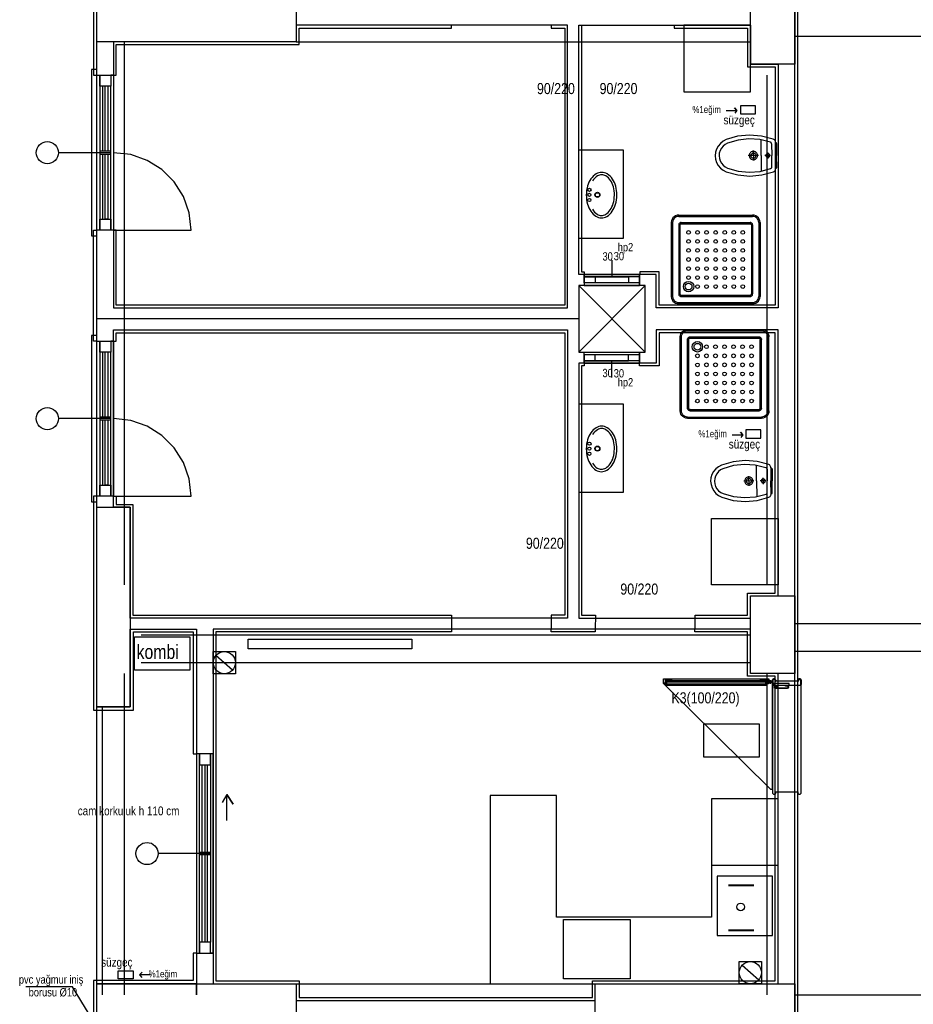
# Model space of a CAD drawing. Header units: centimetres. Extents: x 0 to 14570, y -30 to 2970.
# Tile 7 of 32: x 1327 to 1730, y 1665 to 2109. Entities that reach past the tile are written whole.
import ezdxf

# ---------------------------------------------------------------- set-up
doc = ezdxf.new("R2010")
doc.units = ezdxf.units.CM
doc.layers.add('ASN-MIMARI', color=8, linetype='CONTINUOUS')
doc.styles.get("Standard").update_dxf_attribs({"font": 'arial.ttf', "width": 0.8})

msp = doc.modelspace()

# ---------------------------------------------------------------- linework, layer by layer
at = {"layer": 'ASN-MIMARI'}
for p, q in [((1661.71, 2047.88), (1661.68, 2054.94)), ((1666.44, 2053.15), (1666.46, 2047.9)), ((1668.18, 2053.86), (1668.21, 2047.91)), ((1668.18, 2053.66), (1668.33, 2053.66)), ((1668.69, 2053.31), (1668.71, 2047.91)), ((1658.21, 2047.86), (1658.2, 2050.08)), ((1664.71, 2047.89), (1664.71, 2049.3)), ((1660.47, 2047.87), (1655.9, 2047.85)), ((1658.21, 2047.86), (1658.23, 2045.64)), ((1661.71, 2047.88), (1661.75, 2040.82)), ((1665.93, 2047.9), (1663.38, 2047.89)), ((1664.71, 2047.89), (1664.72, 2046.49)), ((1666.49, 2042.66), (1666.46, 2047.9)), ((1668.24, 2041.96), (1668.21, 2047.91)), ((1668.74, 2042.51), (1668.71, 2047.91)), ((1668.24, 2042.16), (1668.39, 2042.16)), ((1621.16, 2017.64), (1621.16, 1984.28)), ((1621.72, 2017.64), (1621.72, 1984.28)), ((1624.5, 2020.98), (1657.86, 2020.98)), ((1624.5, 2020.42), (1657.86, 2020.42)), ((1625.61, 2017.64), (1656.75, 2017.64)), ((1625.61, 2017.09), (1656.75, 2017.09)), ((1660.64, 2017.64), (1660.64, 1984.28)), ((1661.2, 2017.64), (1661.2, 1984.28)), ((1624.5, 2016.53), (1624.5, 1985.39)), ((1625.06, 2016.53), (1625.06, 1985.39)), ((1657.3, 2016.53), (1657.3, 1985.39)), ((1657.86, 2016.53), (1657.86, 1985.39)), ((1594.35, 2000.62), (1594.35, 1993.11)), ((1625.61, 1984.84), (1656.75, 1984.84)), ((1625.61, 1984.28), (1656.75, 1984.28)), ((1624.5, 1981.5), (1657.86, 1981.5)), ((1624.5, 1980.95), (1657.86, 1980.95)), ((1628.49, 1969.35), (1661.85, 1969.35)), ((1628.49, 1968.8), (1661.85, 1968.8)), ((1625.16, 1932.66), (1625.16, 1966.02)), ((1625.71, 1932.66), (1625.71, 1966.02)), ((1628.49, 1933.77), (1628.49, 1964.9)), ((1629.05, 1933.77), (1629.05, 1964.9)), ((1629.61, 1966.02), (1660.74, 1966.02)), ((1629.61, 1965.46), (1660.74, 1965.46)), ((1661.3, 1933.77), (1661.3, 1964.9)), ((1661.85, 1933.77), (1661.85, 1964.9)), ((1664.63, 1932.66), (1664.63, 1966.02)), ((1665.19, 1932.66), (1665.19, 1966.02)), ((1594.35, 1947.71), (1594.35, 1955.22)), ((1629.61, 1933.21), (1660.74, 1933.21)), ((1628.49, 1929.88), (1661.85, 1929.88)), ((1628.49, 1929.32), (1661.85, 1929.32)), ((1629.61, 1932.66), (1660.74, 1932.66)), ((1659.65, 1901.01), (1659.62, 1908.07)), ((1664.38, 1906.28), (1664.4, 1901.04)), ((1666.12, 1906.99), (1666.15, 1901.04)), ((1666.12, 1906.79), (1666.27, 1906.8)), ((1666.63, 1906.45), (1666.65, 1901.05)), ((1656.15, 1900.99), (1656.14, 1903.22)), ((1662.65, 1901.03), (1662.65, 1902.43)), ((1658.41, 1901.01), (1653.84, 1900.98)), ((1656.15, 1900.99), (1656.16, 1898.77)), ((1659.65, 1901.01), (1659.69, 1893.95)), ((1663.87, 1901.03), (1661.32, 1901.02)), ((1662.65, 1901.03), (1662.66, 1899.63)), ((1664.43, 1895.79), (1664.4, 1901.04)), ((1666.18, 1895.1), (1666.15, 1901.04)), ((1666.68, 1895.65), (1666.65, 1901.05)), ((1666.18, 1895.29), (1666.33, 1895.3)), ((1618.51, 1809.59), (1618.56, 1809.59)), ((1663.79, 1810.24), (1618.91, 1810.24)), ((1664.19, 1809.59), (1664.14, 1809.59)), ((1665.44, 1810.58), (1665.14, 1810.58)), ((1665.48, 1810.03), (1665.14, 1810.03)), ((1666.79, 1810.34), (1665.19, 1810.34)), ((1665.99, 1809.54), (1665.99, 1811.14)), ((1666.52, 1810.61), (1666.79, 1810.61)), ((1666.52, 1810.06), (1666.79, 1810.06)), ((1667.29, 1811.69), (1666.79, 1811.19)), ((1666.79, 1811.19), (1666.79, 1760.21)), ((1666.79, 1762.21), (1666.79, 1809.19)), ((1667.79, 1811.69), (1667.29, 1811.69)), ((1668.29, 1811.19), (1667.79, 1811.69)), ((1668.29, 1810.7), (1668.29, 1811.19)), ((1678.29, 1810.7), (1668.29, 1810.7)), ((1678.79, 1811.69), (1678.29, 1811.19)), ((1678.29, 1811.19), (1678.29, 1810.7)), ((1679.29, 1811.69), (1678.79, 1811.69)), ((1679.79, 1811.19), (1679.29, 1811.69)), ((1679.79, 1760.21), (1679.79, 1811.19)), ((1666.79, 1760.21), (1667.29, 1759.71)), ((1667.29, 1759.71), (1667.79, 1759.71)), ((1667.79, 1759.71), (1668.29, 1760.21)), ((1668.29, 1760.7), (1678.29, 1760.7)), ((1668.29, 1760.21), (1668.29, 1760.7)), ((1678.29, 1760.7), (1678.29, 1760.21)), ((1678.29, 1760.21), (1678.79, 1759.71)), ((1678.79, 1759.71), (1679.29, 1759.71)), ((1679.29, 1759.71), (1679.79, 1760.21)), ((1658.41, 1718.69), (1647.03, 1718.69)), ((1658.41, 1718.39), (1647.03, 1718.39)), ((1647.03, 1698.43), (1658.41, 1698.43)), ((1647.03, 1698.13), (1658.41, 1698.13)), ((1350.76, 1672.8), (1329.82, 1672.8)), ((1358.4, 1660.38), (1350.76, 1672.8))]:
    msp.add_line(p, q, dxfattribs=at)
for points in [[(2066.85, 666.66), (1361.85, 666.66), (1361.85, 1424.16), (1379.85, 1424.16), (1379.85, 1659.16), (1361.85, 1659.16), (1361.85, 2399.16), (2066.85, 2399.16), (2066.85, 666.66)], [(1613.36, 1659.16), (1676.85, 1659.16), (1676.85, 2184.16), (1751.85, 2184.16), (1751.85, 886.66), (1676.85, 886.66), (1676.85, 1411.66), (1676.85, 1524.16), (1387.35, 1524.16), (1387.35, 1659.16), (1613.36, 1659.16)], [(1599.85, 1524.16), (1599.85, 1525.41), (1678.1, 1525.41), (1678.1, 1411.66), (1678.1, 887.91), (1750.6, 887.91), (1750.6, 2182.91), (1678.1, 2182.91), (1678.1, 1657.91), (1388.6, 1657.91), (1388.6, 1599.16), (1387.35, 1599.16)], [(1406.85, 2159.16), (1405.35, 2159.16), (1405.35, 2115.66), (1360.35, 2115.66), (1360.35, 2084.16), (1361.85, 2084.16)], [(1656.85, 2089.16), (1656.85, 2124.16), (1676.85, 2124.16), (1676.85, 2089.16), (1656.85, 2089.16)], [(1361.85, 2114.16), (1451.85, 2114.16), (1451.85, 2099.16), (1361.85, 2099.16), (1361.85, 2114.16)], [(1574.35, 1979.16), (1574.35, 2106.66), (1451.85, 2106.66), (1451.85, 2099.16), (1369.35, 2099.16), (1369.35, 1979.16), (1421.85, 1979.16), (1421.85, 1979.16), (1574.35, 1979.16)], [(1369.35, 2084.16), (1370.6, 2084.16), (1370.6, 2097.91), (1453.1, 2097.91), (1453.1, 2105.41), (1521.85, 2105.41), (1521.85, 2106.66)], [(1566.85, 2106.66), (1566.85, 2105.41), (1573.1, 2105.41), (1573.1, 1980.41), (1421.85, 1980.41), (1370.6, 1980.41), (1370.6, 2014.16), (1369.35, 2014.16)], [(1669.35, 1979.16), (1614.35, 1979.16), (1614.35, 1994.16), (1579.35, 1994.16), (1579.35, 2106.66), (1656.85, 2106.66), (1656.85, 2089.16), (1669.35, 2089.16), (1669.35, 1979.16)], [(1580.6, 2106.66), (1580.6, 2105.41), (1580.6, 2105.41), (1580.6, 1995.41), (1581.88, 1995.41), (1581.88, 1994.19)], [(1622.45, 2106.66), (1622.45, 2105.41), (1655.6, 2105.41), (1655.6, 2105.41), (1655.6, 2105.41), (1655.6, 2087.91), (1668.1, 2087.91), (1668.1, 1980.41), (1615.6, 1980.41), (1615.6, 1995.41), (1606.87, 1995.41), (1606.87, 1994.16)], [(1626.85, 2076.66), (1656.85, 2076.66), (1656.85, 2106.66), (1626.85, 2106.66), (1626.85, 2076.66)], [(1676.85, 2101.66), (1751.85, 2101.66)], [(1361.85, 1854.16), (1361.85, 2099.16)], [(1374.35, 1854.16), (1374.35, 2099.16)], [(1451.85, 2099.16), (1656.85, 2099.16)], [(1361.85, 2084.16), (1361.85, 2086.66), (1359.35, 2086.66), (1359.35, 2011.66), (1361.85, 2011.66), (1361.85, 2014.16)], [(1369.35, 2084.16), (1369.35, 2014.16), (1361.85, 2014.16), (1361.85, 2084.16), (1369.35, 2084.16), (1368.1, 2084.16), (1368.1, 2079.16), (1363.1, 2079.16), (1363.1, 2084.16), (1363.1, 2014.16), (1363.1, 2019.16), (1368.1, 2019.16), (1368.1, 2014.16), (1368.1, 2079.16), (1366.85, 2079.16), (1366.85, 2049.79)], [(1664.35, 1854.16), (1664.35, 2084.16)], [(1676.85, 1854.16), (1676.85, 2084.16)], [(1365.6, 2049.79), (1365.6, 2079.16), (1364.35, 2079.16), (1364.35, 2049.79)], [(1645.93, 2068.15), (1650.79, 2068.15), (1649.67, 2069.35), (1650.79, 2068.15), (1649.82, 2066.98)], [(1652.44, 2066.62), (1659.14, 2066.62), (1659.14, 2070.31), (1652.44, 2070.31), (1652.44, 2066.62)], [(1667.2, 2055.26), (1661.94, 2056.67), (1656.52, 2057.1), (1651.1, 2056.55), (1645.88, 2055.03)], [(1645.88, 2055.03), (1644.5, 2054.32), (1643.29, 2053.35), (1642.3, 2052.16), (1641.56, 2050.8), (1641.11, 2049.32), (1640.96, 2047.77)], [(1646.52, 2053.4), (1645.45, 2052.85), (1644.52, 2052.1), (1643.75, 2051.18), (1643.18, 2050.12), (1642.83, 2048.98), (1642.71, 2047.78)], [(1665.93, 2053.86), (1661.12, 2055.03), (1656.18, 2055.35), (1651.27, 2054.8), (1646.52, 2053.4)], [(1666.44, 2053.15), (1666.42, 2053.3), (1666.37, 2053.45), (1666.3, 2053.58), (1666.19, 2053.7), (1666.07, 2053.79), (1665.93, 2053.86)], [(1668.18, 2053.86), (1668.15, 2054.16), (1668.06, 2054.45), (1667.91, 2054.72), (1667.71, 2054.94), (1667.47, 2055.13), (1667.2, 2055.26)], [(1668.69, 2053.31), (1668.68, 2053.39), (1668.65, 2053.47), (1668.61, 2053.53), (1668.55, 2053.59), (1668.49, 2053.63), (1668.41, 2053.65), (1668.33, 2053.66)], [(1368.1, 2049.16), (1344.48, 2049.16)], [(1368.1, 2049.79), (1363.1, 2049.79), (1363.1, 2048.54), (1368.1, 2048.54), (1368.1, 2049.79)], [(1364.35, 2048.54), (1364.35, 2019.16)], [(1366.85, 2048.54), (1366.85, 2019.16), (1365.6, 2019.16), (1365.6, 2048.54)], [(1404.35, 2014.16), (1403.48, 2021.95), (1400.89, 2029.35), (1396.72, 2035.99), (1391.18, 2041.53), (1384.54, 2045.7), (1377.14, 2048.29), (1369.35, 2049.16)], [(1579.35, 2050.41), (1599.35, 2050.41), (1599.35, 2010.41), (1579.35, 2010.41)], [(1660.09, 2047.87), (1660.05, 2048.26), (1659.92, 2048.63), (1659.73, 2048.97), (1659.46, 2049.26), (1659.14, 2049.49), (1658.78, 2049.65), (1658.4, 2049.73), (1658.01, 2049.72), (1657.63, 2049.64), (1657.27, 2049.48), (1656.95, 2049.25), (1656.69, 2048.96), (1656.5, 2048.61), (1656.38, 2048.24), (1656.34, 2047.85)], [(1659.36, 2047.87), (1659.34, 2048.11), (1659.26, 2048.33), (1659.14, 2048.54), (1658.98, 2048.72), (1658.78, 2048.86), (1658.56, 2048.96), (1658.33, 2049.01), (1658.09, 2049), (1657.85, 2048.95), (1657.63, 2048.85), (1657.44, 2048.71), (1657.28, 2048.53), (1657.16, 2048.32), (1657.09, 2048.09), (1657.06, 2047.86)], [(1665.59, 2047.9), (1665.57, 2048.08), (1665.51, 2048.25), (1665.42, 2048.41), (1665.3, 2048.55), (1665.15, 2048.65), (1664.98, 2048.73), (1664.8, 2048.76), (1664.62, 2048.76), (1664.44, 2048.72), (1664.27, 2048.65), (1664.12, 2048.54), (1664, 2048.4), (1663.91, 2048.25), (1663.86, 2048.07), (1663.84, 2047.89)], [(1640.96, 2047.77), (1641.13, 2046.23), (1641.59, 2044.76), (1642.34, 2043.4), (1643.35, 2042.22), (1644.57, 2041.26), (1645.95, 2040.57)], [(1642.71, 2047.78), (1642.84, 2046.59), (1643.2, 2045.45), (1643.78, 2044.4), (1644.56, 2043.48), (1645.5, 2042.74), (1646.58, 2042.21)], [(1656.34, 2047.85), (1656.38, 2047.46), (1656.5, 2047.09), (1656.7, 2046.75), (1656.97, 2046.46), (1657.28, 2046.23), (1657.64, 2046.07), (1658.03, 2046), (1658.42, 2046), (1658.8, 2046.08), (1659.16, 2046.24), (1659.48, 2046.47), (1659.74, 2046.77), (1659.93, 2047.11), (1660.05, 2047.48), (1660.09, 2047.87)], [(1657.06, 2047.86), (1657.09, 2047.62), (1657.17, 2047.39), (1657.29, 2047.18), (1657.45, 2047), (1657.64, 2046.86), (1657.86, 2046.77), (1658.1, 2046.72), (1658.34, 2046.72), (1658.57, 2046.77), (1658.79, 2046.87), (1658.99, 2047.01), (1659.15, 2047.19), (1659.27, 2047.4), (1659.34, 2047.63), (1659.36, 2047.87)], [(1663.84, 2047.89), (1663.86, 2047.71), (1663.92, 2047.53), (1664.01, 2047.38), (1664.13, 2047.24), (1664.28, 2047.13), (1664.45, 2047.06), (1664.63, 2047.02), (1664.81, 2047.02), (1664.99, 2047.06), (1665.16, 2047.14), (1665.3, 2047.25), (1665.42, 2047.38), (1665.51, 2047.54), (1665.57, 2047.72), (1665.59, 2047.9)], [(1587.26, 2039.6), (1586.57, 2039.12), (1585.94, 2038.58), (1585.36, 2037.97), (1584.85, 2037.31)], [(1589.75, 2040.28), (1589.1, 2040.24), (1588.46, 2040.11), (1587.84, 2039.9), (1587.26, 2039.6)], [(1592.22, 2039.56), (1591.64, 2039.87), (1591.03, 2040.09), (1590.4, 2040.23), (1589.75, 2040.28)], [(1594.6, 2037.24), (1594.1, 2037.91), (1593.53, 2038.53), (1592.9, 2039.08), (1592.22, 2039.56)], [(1645.95, 2040.57), (1651.19, 2039.1), (1656.61, 2038.6), (1662.03, 2039.09), (1667.28, 2040.55)], [(1646.58, 2042.21), (1651.34, 2040.86), (1656.26, 2040.36), (1661.19, 2040.72), (1665.99, 2041.95)], [(1665.99, 2041.95), (1666.13, 2042.01), (1666.25, 2042.1), (1666.35, 2042.22), (1666.43, 2042.36), (1666.48, 2042.5), (1666.49, 2042.66)], [(1667.28, 2040.55), (1667.55, 2040.69), (1667.78, 2040.87), (1667.98, 2041.11), (1668.13, 2041.37), (1668.21, 2041.66), (1668.24, 2041.96)], [(1668.39, 2042.16), (1668.47, 2042.17), (1668.54, 2042.2), (1668.61, 2042.24), (1668.67, 2042.3), (1668.71, 2042.36), (1668.73, 2042.44), (1668.74, 2042.51)], [(1584.85, 2037.31), (1584.39, 2036.56), (1583.98, 2035.78), (1583.64, 2034.97), (1583.37, 2034.14)], [(1587.83, 2038.66), (1587.18, 2038.21), (1586.58, 2037.69), (1586.06, 2037.1), (1585.6, 2036.45)], [(1589.74, 2039.19), (1589.24, 2039.16), (1588.75, 2039.06), (1588.28, 2038.89), (1587.83, 2038.66)], [(1591.64, 2038.64), (1591.2, 2038.87), (1590.73, 2039.04), (1590.24, 2039.15), (1589.74, 2039.19)], [(1593.68, 2036.64), (1593.26, 2037.21), (1592.77, 2037.74), (1592.23, 2038.22), (1591.64, 2038.64)], [(1594.98, 2033.76), (1594.74, 2034.52), (1594.45, 2035.25), (1594.09, 2035.96), (1593.68, 2036.64)], [(1596.04, 2034.05), (1595.77, 2034.89), (1595.44, 2035.7), (1595.05, 2036.49), (1594.6, 2037.24)], [(1583.37, 2034.14), (1583.12, 2033.13), (1582.94, 2032.11), (1582.83, 2031.08), (1582.79, 2030.05)], [(1595.47, 2029.96), (1595.45, 2030.92), (1595.36, 2031.88), (1595.2, 2032.83), (1594.98, 2033.76)], [(1596.57, 2029.96), (1596.54, 2030.99), (1596.44, 2032.02), (1596.27, 2033.04), (1596.04, 2034.05)], [(1582.79, 2030.05), (1582.81, 2029.02), (1582.91, 2027.99), (1583.08, 2026.97), (1583.31, 2025.96)], [(1593.59, 2023.32), (1594.01, 2023.99), (1594.37, 2024.69), (1594.68, 2025.42), (1594.93, 2026.17)], [(1594.93, 2026.17), (1595.16, 2027.1), (1595.33, 2028.05), (1595.43, 2029), (1595.47, 2029.96)], [(1595.98, 2025.87), (1596.23, 2026.88), (1596.41, 2027.89), (1596.52, 2028.92), (1596.57, 2029.96)], [(1583.31, 2025.96), (1583.58, 2025.12), (1583.91, 2024.31), (1584.3, 2023.52), (1584.75, 2022.77)], [(1584.75, 2022.77), (1585.25, 2022.1), (1585.82, 2021.48), (1586.45, 2020.93), (1587.13, 2020.45)], [(1585.51, 2023.62), (1585.96, 2022.96), (1586.48, 2022.36), (1587.07, 2021.83), (1587.71, 2021.37)], [(1591.52, 2021.35), (1592.11, 2021.75), (1592.66, 2022.22), (1593.16, 2022.74), (1593.59, 2023.32)], [(1592.09, 2020.41), (1592.78, 2020.88), (1593.41, 2021.43), (1593.99, 2022.04), (1594.5, 2022.7)], [(1594.5, 2022.7), (1594.96, 2023.45), (1595.37, 2024.23), (1595.71, 2025.04), (1595.98, 2025.87)], [(1587.13, 2020.45), (1587.71, 2020.14), (1588.32, 2019.91), (1588.95, 2019.77), (1589.6, 2019.72)], [(1587.71, 2021.37), (1588.15, 2021.14), (1588.62, 2020.96), (1589.11, 2020.86), (1589.61, 2020.82)], [(1589.6, 2019.72), (1590.25, 2019.77), (1590.89, 2019.9), (1591.51, 2020.11), (1592.09, 2020.41)], [(1589.61, 2020.82), (1590.11, 2020.85), (1590.6, 2020.95), (1591.07, 2021.12), (1591.52, 2021.35)], [(1624.5, 2020.98), (1623.76, 2020.89), (1623.05, 2020.65), (1622.42, 2020.25), (1621.89, 2019.72), (1621.49, 2019.09), (1621.25, 2018.38), (1621.16, 2017.64)], [(1624.5, 2020.42), (1623.88, 2020.35), (1623.29, 2020.15), (1622.77, 2019.81), (1622.33, 2019.37), (1622, 2018.85), (1621.79, 2018.26), (1621.72, 2017.64)], [(1625.61, 2017.64), (1625.36, 2017.61), (1625.13, 2017.53), (1624.92, 2017.4), (1624.74, 2017.22), (1624.61, 2017.01), (1624.53, 2016.78), (1624.5, 2016.53)], [(1625.61, 2017.09), (1625.49, 2017.07), (1625.37, 2017.03), (1625.27, 2016.96), (1625.18, 2016.88), (1625.11, 2016.77), (1625.07, 2016.65), (1625.06, 2016.53)], [(1657.86, 2016.53), (1657.83, 2016.78), (1657.75, 2017.01), (1657.62, 2017.22), (1657.44, 2017.4), (1657.23, 2017.53), (1657, 2017.61), (1656.75, 2017.64)], [(1657.3, 2016.53), (1657.29, 2016.65), (1657.25, 2016.77), (1657.18, 2016.88), (1657.09, 2016.96), (1656.99, 2017.03), (1656.87, 2017.07), (1656.75, 2017.09)], [(1661.2, 2017.64), (1661.11, 2018.38), (1660.87, 2019.09), (1660.47, 2019.72), (1659.94, 2020.25), (1659.31, 2020.65), (1658.6, 2020.89), (1657.86, 2020.98)], [(1660.64, 2017.64), (1660.57, 2018.26), (1660.36, 2018.85), (1660.03, 2019.37), (1659.59, 2019.81), (1659.07, 2020.15), (1658.48, 2020.35), (1657.86, 2020.42)], [(1361.85, 1964.16), (1360.35, 1964.16), (1360.35, 2014.16), (1361.85, 2014.16)], [(1369.35, 2014.16), (1404.35, 2014.16)], [(1606.85, 1994.16), (1606.85, 1994.16), (1606.85, 1989.16), (1606.85, 1990.36), (1581.85, 1990.36), (1581.86, 1994.16), (1606.85, 1994.16)], [(1581.85, 1989.16), (1606.85, 1989.16), (1606.85, 1994.14), (1581.85, 1994.16), (1581.85, 1989.16)], [(1581.85, 1993.14), (1581.86, 1993.14)], [(1601.85, 1993.14), (1581.85, 1993.09)], [(1581.85, 1993.09), (1586.85, 1993.09), (1586.85, 1990.36)], [(1586.85, 1993.14), (1601.85, 1993.14)], [(1606.85, 1993.14), (1601.85, 1993.14), (1601.85, 1990.36)], [(1579.35, 1959.16), (1609.35, 1959.16), (1609.35, 1989.16), (1579.35, 1989.16), (1579.35, 1959.16), (1609.35, 1989.16), (1579.35, 1989.16), (1609.35, 1959.16)], [(1621.16, 1984.28), (1621.25, 1983.54), (1621.49, 1982.83), (1621.89, 1982.2), (1622.42, 1981.67), (1623.05, 1981.28), (1623.76, 1981.03), (1624.5, 1980.95)], [(1621.72, 1984.28), (1621.79, 1983.66), (1622, 1983.08), (1622.33, 1982.55), (1622.77, 1982.11), (1623.29, 1981.78), (1623.88, 1981.57), (1624.5, 1981.5)], [(1624.5, 1985.39), (1624.53, 1985.15), (1624.61, 1984.91), (1624.74, 1984.7), (1624.92, 1984.52), (1625.13, 1984.39), (1625.36, 1984.31), (1625.61, 1984.28)], [(1625.06, 1985.39), (1625.07, 1985.27), (1625.11, 1985.15), (1625.18, 1985.05), (1625.27, 1984.96), (1625.37, 1984.89), (1625.49, 1984.85), (1625.61, 1984.84)], [(1656.75, 1984.84), (1656.87, 1984.85), (1656.99, 1984.89), (1657.09, 1984.96), (1657.18, 1985.05), (1657.25, 1985.15), (1657.29, 1985.27), (1657.3, 1985.39)], [(1656.75, 1984.28), (1657, 1984.31), (1657.23, 1984.39), (1657.44, 1984.52), (1657.62, 1984.7), (1657.75, 1984.91), (1657.83, 1985.15), (1657.86, 1985.39)], [(1657.86, 1980.95), (1658.6, 1981.03), (1659.31, 1981.28), (1659.94, 1981.67), (1660.47, 1982.2), (1660.87, 1982.83), (1661.11, 1983.54), (1661.2, 1984.28)], [(1657.86, 1981.5), (1658.48, 1981.57), (1659.07, 1981.78), (1659.59, 1982.11), (1660.03, 1982.55), (1660.36, 1983.08), (1660.57, 1983.66), (1660.64, 1984.28)], [(1579.35, 1974.16), (1361.85, 1974.16)], [(1574.35, 1839.16), (1376.85, 1839.16), (1376.85, 1889.16), (1369.35, 1889.16), (1369.35, 1969.16), (1574.35, 1969.16), (1574.35, 1839.16)], [(1669.35, 1969.16), (1614.35, 1969.16), (1614.35, 1954.16), (1579.35, 1954.16), (1579.35, 1839.16), (1634.35, 1839.16), (1634.35, 1839.16), (1656.85, 1839.16), (1656.85, 1849.16), (1669.35, 1849.16), (1669.35, 1969.16)], [(1625.16, 1966.02), (1625.24, 1966.76), (1625.49, 1967.46), (1625.89, 1968.1), (1626.41, 1968.62), (1627.05, 1969.02), (1627.75, 1969.27), (1628.49, 1969.35)], [(1625.71, 1966.02), (1625.78, 1966.63), (1625.99, 1967.22), (1626.32, 1967.75), (1626.76, 1968.19), (1627.29, 1968.52), (1627.88, 1968.73), (1628.49, 1968.8)], [(1661.85, 1969.35), (1662.6, 1969.27), (1663.3, 1969.02), (1663.93, 1968.62), (1664.46, 1968.1), (1664.86, 1967.46), (1665.11, 1966.76), (1665.19, 1966.02)], [(1661.85, 1968.8), (1662.47, 1968.73), (1663.06, 1968.52), (1663.59, 1968.19), (1664.03, 1967.75), (1664.36, 1967.22), (1664.56, 1966.63), (1664.63, 1966.02)], [(1361.85, 1964.16), (1361.85, 1966.66), (1359.35, 1966.66), (1359.35, 1891.66), (1361.85, 1891.66), (1361.85, 1894.16)], [(1369.35, 1964.16), (1369.35, 1894.16), (1361.85, 1894.16), (1361.85, 1964.16), (1369.35, 1964.16), (1368.1, 1964.16), (1368.1, 1959.16), (1363.1, 1959.16), (1363.1, 1964.16), (1363.1, 1894.16), (1363.1, 1899.16), (1368.1, 1899.16), (1368.1, 1894.16), (1368.1, 1959.16), (1366.85, 1959.16), (1366.85, 1929.79)], [(1369.35, 1964.16), (1370.6, 1964.16), (1370.6, 1967.91), (1573.1, 1967.91), (1573.1, 1840.41), (1566.85, 1840.41), (1566.85, 1834.16)], [(1631.85, 1834.16), (1631.86, 1840.41), (1634.35, 1840.41), (1655.6, 1840.41), (1655.6, 1850.41), (1668.1, 1850.41), (1668.1, 1967.91), (1615.6, 1967.91), (1615.6, 1952.91), (1606.85, 1952.91), (1606.85, 1954.16)], [(1628.49, 1964.9), (1628.52, 1965.15), (1628.6, 1965.39), (1628.74, 1965.6), (1628.91, 1965.77), (1629.12, 1965.91), (1629.36, 1965.99), (1629.61, 1966.02)], [(1629.05, 1964.9), (1629.06, 1965.03), (1629.1, 1965.14), (1629.17, 1965.25), (1629.26, 1965.34), (1629.36, 1965.4), (1629.48, 1965.45), (1629.61, 1965.46)], [(1660.74, 1966.02), (1660.99, 1965.99), (1661.22, 1965.91), (1661.43, 1965.77), (1661.61, 1965.6), (1661.74, 1965.39), (1661.83, 1965.15), (1661.85, 1964.9)], [(1660.74, 1965.46), (1660.87, 1965.45), (1660.98, 1965.4), (1661.09, 1965.34), (1661.18, 1965.25), (1661.24, 1965.14), (1661.28, 1965.03), (1661.3, 1964.9)], [(1365.6, 1929.79), (1365.6, 1959.16), (1364.35, 1959.16), (1364.35, 1929.79)], [(1606.85, 1954.16), (1606.85, 1954.16), (1606.85, 1959.16), (1606.85, 1957.97), (1581.85, 1957.97), (1581.86, 1954.16), (1606.85, 1954.16)], [(1581.85, 1959.16), (1606.85, 1959.16), (1606.85, 1954.19), (1581.85, 1954.16), (1581.85, 1959.16)], [(1581.85, 1955.24), (1586.85, 1955.24), (1586.85, 1957.97)], [(1601.85, 1955.19), (1581.85, 1955.24)], [(1581.85, 1955.19), (1581.86, 1955.19)], [(1586.85, 1955.19), (1601.85, 1955.19)], [(1606.85, 1955.19), (1601.85, 1955.19), (1601.85, 1957.97)], [(1581.86, 1954.16), (1581.86, 1952.91), (1580.6, 1952.91), (1580.6, 1840.41), (1586.86, 1840.41), (1586.85, 1834.16)], [(1579.35, 1935.89), (1599.35, 1935.89), (1599.35, 1895.89), (1579.35, 1895.89)], [(1629.61, 1932.66), (1629.36, 1932.68), (1629.12, 1932.77), (1628.91, 1932.9), (1628.74, 1933.07), (1628.6, 1933.29), (1628.52, 1933.52), (1628.49, 1933.77)], [(1629.61, 1933.21), (1629.48, 1933.23), (1629.36, 1933.27), (1629.26, 1933.33), (1629.17, 1933.42), (1629.1, 1933.53), (1629.06, 1933.64), (1629.05, 1933.77)], [(1661.3, 1933.77), (1661.28, 1933.64), (1661.24, 1933.53), (1661.18, 1933.42), (1661.09, 1933.33), (1660.98, 1933.27), (1660.87, 1933.23), (1660.74, 1933.21)], [(1661.85, 1933.77), (1661.83, 1933.52), (1661.74, 1933.29), (1661.61, 1933.07), (1661.43, 1932.9), (1661.22, 1932.77), (1660.99, 1932.68), (1660.74, 1932.66)], [(1368.1, 1929.16), (1344.48, 1929.16)], [(1368.1, 1929.79), (1363.1, 1929.79), (1363.1, 1928.54), (1368.1, 1928.54), (1368.1, 1929.79)], [(1364.35, 1928.54), (1364.35, 1899.16)], [(1366.85, 1928.54), (1366.85, 1899.16), (1365.6, 1899.16), (1365.6, 1928.54)], [(1404.35, 1894.16), (1403.48, 1901.95), (1400.89, 1909.35), (1396.72, 1915.99), (1391.18, 1921.53), (1384.54, 1925.7), (1377.14, 1928.29), (1369.35, 1929.16)], [(1628.49, 1929.32), (1627.75, 1929.4), (1627.05, 1929.65), (1626.41, 1930.05), (1625.89, 1930.58), (1625.49, 1931.21), (1625.24, 1931.91), (1625.16, 1932.66)], [(1628.49, 1929.88), (1627.88, 1929.95), (1627.29, 1930.15), (1626.76, 1930.48), (1626.32, 1930.92), (1625.99, 1931.45), (1625.78, 1932.04), (1625.71, 1932.66)], [(1665.19, 1932.66), (1665.11, 1931.91), (1664.86, 1931.21), (1664.46, 1930.58), (1663.93, 1930.05), (1663.3, 1929.65), (1662.6, 1929.4), (1661.85, 1929.32)], [(1664.63, 1932.66), (1664.56, 1932.04), (1664.36, 1931.45), (1664.03, 1930.92), (1663.59, 1930.48), (1663.06, 1930.15), (1662.47, 1929.95), (1661.85, 1929.88)], [(1587.26, 1925.07), (1586.57, 1924.6), (1585.94, 1924.06), (1585.36, 1923.45), (1584.85, 1922.78)], [(1587.83, 1924.14), (1587.18, 1923.69), (1586.58, 1923.16), (1586.06, 1922.57), (1585.6, 1921.92)], [(1589.75, 1925.76), (1589.1, 1925.72), (1588.46, 1925.59), (1587.84, 1925.37), (1587.26, 1925.07)], [(1589.74, 1924.67), (1589.24, 1924.63), (1588.75, 1924.53), (1588.28, 1924.37), (1587.83, 1924.14)], [(1591.64, 1924.11), (1591.2, 1924.35), (1590.73, 1924.52), (1590.24, 1924.63), (1589.74, 1924.67)], [(1592.22, 1925.04), (1591.64, 1925.35), (1591.03, 1925.57), (1590.4, 1925.71), (1589.75, 1925.76)], [(1593.68, 1922.11), (1593.26, 1922.69), (1592.77, 1923.22), (1592.23, 1923.7), (1591.64, 1924.11)], [(1594.6, 1922.71), (1594.1, 1923.39), (1593.53, 1924), (1592.9, 1924.56), (1592.22, 1925.04)], [(1654.82, 1920.34), (1661.53, 1920.34), (1661.53, 1924.04), (1654.82, 1924.04), (1654.82, 1920.34)], [(1583.37, 1919.61), (1583.12, 1918.61), (1582.94, 1917.59), (1582.83, 1916.56), (1582.79, 1915.53)], [(1584.85, 1922.78), (1584.39, 1922.04), (1583.98, 1921.26), (1583.64, 1920.45), (1583.37, 1919.61)], [(1594.98, 1919.24), (1594.74, 1919.99), (1594.45, 1920.73), (1594.09, 1921.43), (1593.68, 1922.11)], [(1596.04, 1919.52), (1595.77, 1920.36), (1595.44, 1921.18), (1595.05, 1921.96), (1594.6, 1922.71)], [(1596.57, 1915.43), (1596.54, 1916.47), (1596.44, 1917.5), (1596.27, 1918.52), (1596.04, 1919.52)], [(1648.64, 1921.87), (1653.51, 1921.87), (1652.38, 1923.06), (1653.51, 1921.87), (1652.54, 1920.7)], [(1582.79, 1915.53), (1582.81, 1914.49), (1582.91, 1913.46), (1583.08, 1912.44), (1583.31, 1911.44)], [(1594.93, 1911.65), (1595.16, 1912.58), (1595.33, 1913.53), (1595.43, 1914.48), (1595.47, 1915.44)], [(1595.47, 1915.44), (1595.45, 1916.4), (1595.36, 1917.36), (1595.2, 1918.3), (1594.98, 1919.24)], [(1595.98, 1911.35), (1596.23, 1912.35), (1596.41, 1913.37), (1596.52, 1914.4), (1596.57, 1915.43)], [(1583.31, 1911.44), (1583.58, 1910.6), (1583.91, 1909.78), (1584.3, 1909), (1584.75, 1908.25)], [(1593.59, 1908.79), (1594.01, 1909.46), (1594.37, 1910.17), (1594.68, 1910.9), (1594.93, 1911.65)], [(1594.5, 1908.18), (1594.96, 1908.92), (1595.37, 1909.7), (1595.71, 1910.51), (1595.98, 1911.35)], [(1584.75, 1908.25), (1585.25, 1907.57), (1585.82, 1906.96), (1586.45, 1906.4), (1587.13, 1905.92)], [(1585.51, 1909.09), (1585.96, 1908.44), (1586.48, 1907.84), (1587.07, 1907.31), (1587.71, 1906.85)], [(1587.71, 1906.85), (1588.15, 1906.61), (1588.62, 1906.44), (1589.11, 1906.33), (1589.61, 1906.29)], [(1589.61, 1906.29), (1590.11, 1906.33), (1590.6, 1906.43), (1591.07, 1906.59), (1591.52, 1906.82)], [(1591.52, 1906.82), (1592.11, 1907.23), (1592.66, 1907.7), (1593.16, 1908.22), (1593.59, 1908.79)], [(1592.09, 1905.89), (1592.78, 1906.36), (1593.41, 1906.9), (1593.99, 1907.51), (1594.5, 1908.18)], [(1643.82, 1908.16), (1642.44, 1907.45), (1641.23, 1906.48), (1640.24, 1905.29), (1639.5, 1903.93), (1639.05, 1902.45), (1638.9, 1900.91)], [(1644.46, 1906.53), (1643.39, 1905.98), (1642.46, 1905.23), (1641.69, 1904.31), (1641.12, 1903.26), (1640.77, 1902.11), (1640.65, 1900.92)], [(1665.14, 1908.39), (1659.88, 1909.8), (1654.46, 1910.24), (1649.04, 1909.68), (1643.82, 1908.16)], [(1663.87, 1906.99), (1659.06, 1908.16), (1654.12, 1908.48), (1649.21, 1907.93), (1644.46, 1906.53)], [(1664.38, 1906.28), (1664.36, 1906.44), (1664.31, 1906.58), (1664.23, 1906.72), (1664.13, 1906.83), (1664.01, 1906.92), (1663.87, 1906.99)], [(1666.12, 1906.99), (1666.09, 1907.3), (1666, 1907.58), (1665.85, 1907.85), (1665.65, 1908.08), (1665.41, 1908.26), (1665.14, 1908.39)], [(1666.63, 1906.45), (1666.62, 1906.53), (1666.59, 1906.6), (1666.55, 1906.67), (1666.49, 1906.72), (1666.43, 1906.76), (1666.35, 1906.79), (1666.27, 1906.8)], [(1587.13, 1905.92), (1587.71, 1905.61), (1588.32, 1905.39), (1588.95, 1905.25), (1589.6, 1905.2)], [(1589.6, 1905.2), (1590.25, 1905.24), (1590.89, 1905.37), (1591.51, 1905.59), (1592.09, 1905.89)], [(1658.03, 1901), (1657.99, 1901.39), (1657.86, 1901.77), (1657.66, 1902.1), (1657.4, 1902.39), (1657.08, 1902.62), (1656.72, 1902.78), (1656.34, 1902.86), (1655.95, 1902.86), (1655.56, 1902.77), (1655.21, 1902.61), (1654.89, 1902.38), (1654.63, 1902.09), (1654.44, 1901.75), (1654.32, 1901.37), (1654.28, 1900.98)], [(1657.3, 1901), (1657.28, 1901.24), (1657.2, 1901.47), (1657.08, 1901.67), (1656.92, 1901.85), (1656.72, 1901.99), (1656.5, 1902.09), (1656.27, 1902.14), (1656.03, 1902.14), (1655.79, 1902.09), (1655.57, 1901.99), (1655.38, 1901.84), (1655.22, 1901.67), (1655.1, 1901.46), (1655.03, 1901.23), (1655, 1900.99)], [(1663.53, 1901.03), (1663.51, 1901.21), (1663.45, 1901.39), (1663.36, 1901.54), (1663.24, 1901.68), (1663.09, 1901.79), (1662.92, 1901.86), (1662.74, 1901.9), (1662.56, 1901.9), (1662.38, 1901.86), (1662.21, 1901.78), (1662.06, 1901.67), (1661.94, 1901.54), (1661.85, 1901.38), (1661.8, 1901.2), (1661.78, 1901.02)], [(1638.9, 1900.91), (1639.07, 1899.37), (1639.53, 1897.89), (1640.28, 1896.53), (1641.29, 1895.35), (1642.51, 1894.4), (1643.89, 1893.7)], [(1640.65, 1900.92), (1640.78, 1899.72), (1641.14, 1898.58), (1641.72, 1897.53), (1642.5, 1896.62), (1643.44, 1895.88), (1644.52, 1895.34)], [(1654.28, 1900.98), (1654.32, 1900.59), (1654.44, 1900.22), (1654.64, 1899.88), (1654.91, 1899.59), (1655.22, 1899.37), (1655.58, 1899.21), (1655.97, 1899.13), (1656.36, 1899.13), (1656.74, 1899.21), (1657.1, 1899.38), (1657.41, 1899.61), (1657.68, 1899.9), (1657.87, 1900.24), (1657.99, 1900.61), (1658.03, 1901)], [(1655, 1900.99), (1655.03, 1900.75), (1655.1, 1900.52), (1655.23, 1900.31), (1655.39, 1900.14), (1655.58, 1900), (1655.8, 1899.9), (1656.04, 1899.85), (1656.28, 1899.85), (1656.51, 1899.9), (1656.73, 1900), (1656.93, 1900.14), (1657.09, 1900.32), (1657.21, 1900.53), (1657.28, 1900.76), (1657.3, 1901)], [(1661.78, 1901.02), (1661.8, 1900.84), (1661.86, 1900.67), (1661.95, 1900.51), (1662.07, 1900.37), (1662.22, 1900.27), (1662.39, 1900.19), (1662.57, 1900.16), (1662.75, 1900.16), (1662.93, 1900.2), (1663.09, 1900.27), (1663.24, 1900.38), (1663.36, 1900.52), (1663.45, 1900.68), (1663.51, 1900.85), (1663.53, 1901.03)], [(1361.85, 1894.16), (1360.35, 1894.16), (1360.35, 1797.66), (1378.35, 1797.66), (1378.35, 1832.91), (1405.35, 1832.91), (1405.35, 1777.91), (1406.85, 1777.91)], [(1369.35, 1894.16), (1370.6, 1894.16), (1370.6, 1890.41), (1378.1, 1890.41), (1378.1, 1840.41), (1521.85, 1840.41), (1521.85, 1834.16)], [(1369.35, 1894.16), (1404.35, 1894.16)], [(1643.89, 1893.7), (1649.13, 1892.23), (1654.55, 1891.74), (1659.97, 1892.23), (1665.21, 1893.69)], [(1644.52, 1895.34), (1649.28, 1893.99), (1654.2, 1893.49), (1659.13, 1893.86), (1663.93, 1895.08)], [(1663.93, 1895.08), (1664.07, 1895.14), (1664.19, 1895.24), (1664.29, 1895.35), (1664.37, 1895.49), (1664.41, 1895.64), (1664.43, 1895.79)], [(1665.21, 1893.69), (1665.49, 1893.82), (1665.72, 1894.01), (1665.92, 1894.24), (1666.07, 1894.5), (1666.15, 1894.79), (1666.18, 1895.1)], [(1666.33, 1895.3), (1666.41, 1895.3), (1666.48, 1895.33), (1666.55, 1895.37), (1666.61, 1895.43), (1666.65, 1895.5), (1666.67, 1895.57), (1666.68, 1895.65)], [(1376.85, 1889.16), (1376.85, 1799.16), (1361.85, 1799.16), (1361.85, 1889.16), (1376.85, 1889.16)], [(1669.35, 1854.16), (1639.35, 1854.16), (1639.35, 1884.16), (1669.35, 1884.16), (1669.35, 1854.16)], [(1656.85, 1814.16), (1656.85, 1849.16), (1676.85, 1849.16), (1676.85, 1814.16), (1656.85, 1814.16)], [(1676.85, 1836.66), (1751.85, 1836.66)], [(1361.85, 1674.16), (1361.85, 1799.16), (1376.85, 1799.16), (1376.85, 1834.16), (1406.85, 1834.16), (1406.85, 1669.16), (1406.85, 1674.16), (1361.85, 1674.16)], [(1378.86, 1830.71), (1403.86, 1830.71), (1403.86, 1815.71), (1378.86, 1815.71), (1378.86, 1830.71)], [(1381.85, 1831.66), (1656.85, 1831.66)], [(1414.35, 1674.16), (1451.85, 1674.16), (1451.85, 1666.66), (1586.85, 1666.66), (1586.85, 1674.16), (1669.35, 1674.16), (1669.35, 1814.16), (1656.85, 1814.16), (1656.85, 1834.16), (1414.35, 1834.16), (1414.35, 1674.16)], [(1521.86, 1834.16), (1521.86, 1832.91), (1415.6, 1832.91), (1415.6, 1675.41), (1453.1, 1675.41), (1453.1, 1667.91), (1585.6, 1667.91), (1585.6, 1675.41), (1668.1, 1675.41), (1668.1, 1812.91), (1655.6, 1812.91), (1655.6, 1832.91), (1631.84, 1832.91), (1631.84, 1834.16)], [(1586.84, 1834.19), (1586.84, 1832.91), (1566.86, 1832.91), (1566.86, 1834.16)], [(1504.01, 1829.63), (1504.01, 1825.25), (1430.12, 1825.25), (1430.12, 1829.63), (1504.01, 1829.63)], [(1424.35, 1824.05), (1424.35, 1814.05), (1414.35, 1814.05), (1414.35, 1824.05), (1424.35, 1824.05)], [(1415.6, 1822.36), (1423.11, 1815.75)], [(1676.85, 1824.16), (1751.85, 1824.16)], [(1381.85, 1819.16), (1656.85, 1819.16)], [(1361.85, 1669.16), (1361.85, 1814.16)], [(1374.35, 1669.16), (1374.35, 1814.16)], [(1664.35, 1669.16), (1664.35, 1814.16)], [(1676.85, 1669.16), (1676.85, 1814.16)], [(1617.66, 1811.64), (1617.66, 1809.69), (1618.51, 1809.69), (1618.51, 1809.59), (1617.56, 1809.59), (1617.56, 1811.74), (1665.14, 1811.74), (1665.14, 1809.59), (1664.19, 1809.59), (1664.19, 1809.69), (1665.04, 1809.69), (1665.04, 1811.64), (1617.66, 1811.64)], [(1617.56, 1809.59), (1665.99, 1761.9), (1666.79, 1761.9)], [(1617.66, 1809.94), (1618.61, 1809.94), (1618.61, 1811.54), (1617.66, 1811.54)], [(1617.81, 1809.84), (1618.66, 1809.84), (1618.66, 1808.84), (1664.04, 1808.84), (1664.04, 1809.84), (1664.89, 1809.84), (1664.89, 1809.74), (1664.14, 1809.74), (1664.14, 1808.74), (1618.56, 1808.74), (1618.56, 1809.74), (1617.81, 1809.74), (1617.81, 1809.84)], [(1618.71, 1811.59), (1621.21, 1811.59), (1621.21, 1811.39), (1618.91, 1811.39), (1618.91, 1809.09), (1621.21, 1809.09), (1621.21, 1808.89), (1618.71, 1808.89), (1618.71, 1811.59)], [(1621.26, 1811.59), (1621.26, 1811.34), (1618.96, 1811.34), (1618.96, 1810.99), (1663.74, 1810.99), (1663.74, 1811.34), (1661.44, 1811.34), (1661.44, 1811.59), (1621.26, 1811.59)], [(1621.26, 1809.14), (1618.96, 1809.14), (1618.96, 1809.49), (1663.74, 1809.49), (1663.74, 1809.14), (1661.44, 1809.14), (1661.44, 1808.89), (1621.26, 1808.89), (1621.26, 1809.14)], [(1663.79, 1811.39), (1661.49, 1811.39), (1661.49, 1811.59), (1663.99, 1811.59), (1663.99, 1808.89), (1661.49, 1808.89), (1661.49, 1809.09), (1663.79, 1809.09), (1663.79, 1811.39)], [(1665.04, 1809.94), (1664.09, 1809.94), (1664.09, 1811.54), (1665.04, 1811.54)], [(1668.95, 1808.69), (1667.29, 1808.69), (1666.79, 1809.19), (1666.79, 1811.19), (1667.29, 1811.69), (1667.79, 1811.69), (1668.29, 1811.19), (1668.29, 1810.5), (1668.09, 1810.5), (1668.09, 1811.19), (1667.79, 1811.49), (1667.29, 1811.49), (1666.99, 1811.19), (1666.99, 1809.19), (1667.29, 1808.89), (1669.15, 1808.89), (1669.15, 1807.69), (1668, 1807.69), (1668, 1807.64), (1673.53, 1807.64), (1673.83, 1807.94), (1673.83, 1808.19), (1673.53, 1808.49), (1672.7, 1808.49), (1672.7, 1808.69), (1673.53, 1808.69), (1674.03, 1808.19), (1674.03, 1807.94), (1673.53, 1807.44), (1668, 1807.44), (1668, 1807.89), (1668.95, 1807.89), (1668.95, 1808.69)], [(1667.32, 1809.7), (1667.32, 1808.95), (1674.3, 1808.95), (1674.3, 1809.7), (1667.32, 1809.7)], [(1667.95, 1807.94), (1667.74, 1807.67), (1667.69, 1807.47), (1667.69, 1807.94), (1667.69, 1808.64), (1668.88, 1808.64), (1668.88, 1807.94), (1667.95, 1807.94)], [(1667.99, 1808.04), (1668.05, 1808.54), (1667.79, 1808.54), (1667.79, 1807.97), (1667.92, 1808.04), (1667.95, 1808.04), (1667.99, 1808.04)], [(1678.79, 1811.49), (1679.29, 1811.49), (1678.79, 1811.49), (1678.49, 1811.19), (1678.49, 1810.5), (1678.29, 1810.5), (1678.29, 1811.19), (1678.79, 1811.69), (1679.29, 1811.69), (1679.79, 1811.19), (1679.79, 1809.19), (1679.29, 1808.69), (1673.76, 1808.69), (1673.76, 1808.89), (1679.29, 1808.89), (1679.59, 1809.19), (1679.59, 1811.19), (1679.29, 1811.49)], [(1364.35, 1669.16), (1364.35, 1799.16)], [(1635.78, 1776.38), (1635.78, 1791.38), (1660.78, 1791.38), (1660.78, 1776.38), (1635.78, 1776.38)], [(1414.35, 1687.91), (1414.35, 1777.91), (1406.85, 1777.91), (1406.85, 1687.91), (1414.35, 1687.91), (1413.1, 1687.91), (1413.1, 1692.91), (1408.1, 1692.91), (1408.1, 1687.91), (1408.1, 1777.91), (1408.1, 1772.91), (1413.1, 1772.91), (1413.1, 1777.91), (1413.1, 1692.91), (1411.85, 1692.91), (1411.85, 1732.29)], [(1409.35, 1733.54), (1409.35, 1772.91)], [(1410.6, 1772.91), (1410.6, 1733.54)], [(1411.85, 1733.54), (1411.85, 1772.91)], [(1420.43, 1747.83), (1420.43, 1759.62), (1423.3, 1755.15), (1420.43, 1759.62), (1418.34, 1755.98)], [(1669.35, 1757.66), (1639.35, 1757.66), (1639.35, 1704.16), (1569.35, 1704.16), (1569.35, 1759.16), (1539.35, 1759.16), (1539.35, 1674.16), (1669.35, 1674.16), (1669.35, 1756.66)], [(1669.35, 1757.66), (1639.35, 1757.66), (1639.35, 1727.66), (1669.35, 1727.66)], [(1413.1, 1732.91), (1389.48, 1732.91)], [(1413.1, 1732.29), (1408.1, 1732.29), (1408.1, 1733.54), (1413.1, 1733.54), (1413.1, 1732.29)], [(1410.6, 1732.29), (1410.6, 1692.91), (1409.35, 1692.91), (1409.35, 1732.29)], [(1666.81, 1695.91), (1666.81, 1722.66), (1641.81, 1722.66), (1641.81, 1695.91), (1666.81, 1695.91)], [(1602.54, 1676.42), (1572.54, 1676.42), (1572.54, 1703.07), (1602.54, 1703.07), (1602.54, 1676.42)], [(1406.85, 1687.91), (1405.35, 1687.91), (1405.35, 1675.66), (1360.35, 1675.66), (1360.35, 1657.66), (1378.35, 1657.66), (1378.35, 1599.16), (1379.85, 1599.16)], [(1661.85, 1684.16), (1661.85, 1674.16), (1651.85, 1674.16), (1651.85, 1684.16), (1661.85, 1684.16)], [(1371.51, 1680.03), (1378.22, 1680.03), (1378.22, 1676.33), (1371.51, 1676.33), (1371.51, 1680.03)], [(1653.1, 1682.47), (1660.61, 1675.86)], [(1386.01, 1678.15), (1381.15, 1678.15), (1382.27, 1679.34), (1381.15, 1678.15), (1382.12, 1676.98)], [(1361.85, 1674.16), (1451.85, 1674.16), (1451.85, 1659.16), (1361.85, 1659.16), (1361.85, 1674.16)], [(1451.85, 1674.16), (1576.85, 1674.16)], [(1586.85, 1674.16), (1676.85, 1674.16), (1676.85, 1659.16), (1586.85, 1659.16), (1586.85, 1674.16)], [(1676.85, 1669.16), (1751.85, 1669.16)]]:
    msp.add_lwpolyline(points, dxfattribs=at)
for centre, radius in [((1339.48, 2049.16), 5), ((1584.17, 2030.13), 0.713), ((1584.19, 2032.38), 0.713), ((1587.8, 2030.13), 1.15), ((1587.8, 2030.13), 0.969), ((1584.16, 2027.83), 0.713), ((1628.95, 2013.19), 0.834), ((1633.03, 2013.18), 0.834), ((1637.1, 2013.18), 0.834), ((1641.18, 2013.18), 0.834), ((1645.26, 2013.18), 0.834), ((1649.33, 2013.18), 0.834), ((1653.41, 2013.18), 0.834), ((1628.95, 2009.11), 0.834), ((1633.03, 2009.11), 0.834), ((1637.1, 2009.11), 0.834), ((1641.18, 2009.11), 0.834), ((1645.26, 2009.11), 0.834), ((1649.33, 2009.11), 0.834), ((1653.41, 2009.11), 0.834), ((1628.95, 2005.03), 0.834), ((1633.03, 2005.03), 0.834), ((1637.1, 2005.03), 0.834), ((1641.18, 2005.03), 0.834), ((1645.26, 2005.03), 0.834), ((1649.33, 2005.03), 0.834), ((1653.41, 2005.03), 0.834), ((1628.95, 2000.96), 0.834), ((1633.03, 2000.96), 0.834), ((1637.1, 2000.96), 0.834), ((1641.18, 2000.96), 0.834), ((1645.26, 2000.96), 0.834), ((1649.33, 2000.96), 0.834), ((1653.41, 2000.96), 0.834), ((1628.95, 1996.88), 0.834), ((1633.03, 1996.88), 0.834), ((1637.1, 1996.88), 0.834), ((1641.18, 1996.88), 0.834), ((1645.26, 1996.88), 0.834), ((1649.33, 1996.88), 0.834), ((1653.41, 1996.88), 0.834), ((1628.95, 1988.73), 2.36), ((1628.95, 1992.81), 0.834), ((1633.03, 1992.81), 0.834), ((1637.1, 1992.81), 0.834), ((1641.18, 1992.81), 0.834), ((1645.26, 1992.81), 0.834), ((1649.33, 1992.81), 0.834), ((1653.41, 1992.81), 0.834), ((1628.95, 1988.73), 1.53), ((1633.03, 1988.73), 0.834), ((1637.1, 1988.73), 0.834), ((1641.18, 1988.73), 0.834), ((1645.26, 1988.73), 0.834), ((1649.33, 1988.73), 0.834), ((1653.41, 1988.73), 0.834), ((1632.94, 1961.57), 2.36), ((1632.94, 1961.57), 1.53), ((1637.02, 1961.57), 0.834), ((1641.1, 1961.57), 0.834), ((1645.17, 1961.57), 0.834), ((1649.25, 1961.57), 0.834), ((1653.33, 1961.57), 0.834), ((1657.41, 1961.57), 0.834), ((1632.94, 1957.49), 0.834), ((1637.02, 1957.49), 0.834), ((1641.1, 1957.49), 0.834), ((1645.17, 1957.49), 0.834), ((1649.25, 1957.49), 0.834), ((1653.33, 1957.49), 0.834), ((1657.41, 1957.49), 0.834), ((1632.94, 1953.41), 0.834), ((1637.02, 1953.42), 0.834), ((1641.1, 1953.42), 0.834), ((1645.17, 1953.42), 0.834), ((1649.25, 1953.42), 0.834), ((1653.33, 1953.42), 0.834), ((1657.41, 1953.42), 0.834), ((1632.94, 1949.34), 0.834), ((1632.94, 1945.26), 0.834), ((1637.02, 1949.34), 0.834), ((1637.02, 1945.27), 0.834), ((1641.1, 1949.34), 0.834), ((1641.1, 1945.27), 0.834), ((1645.17, 1949.34), 0.834), ((1645.17, 1945.27), 0.834), ((1649.25, 1949.34), 0.834), ((1649.25, 1945.27), 0.834), ((1653.33, 1949.34), 0.834), ((1653.33, 1945.27), 0.834), ((1657.41, 1949.34), 0.834), ((1657.41, 1945.27), 0.834), ((1632.94, 1941.19), 0.834), ((1637.02, 1941.19), 0.834), ((1641.1, 1941.19), 0.834), ((1645.17, 1941.19), 0.834), ((1649.25, 1941.19), 0.834), ((1653.33, 1941.19), 0.834), ((1657.41, 1941.19), 0.834), ((1632.94, 1937.1), 0.834), ((1637.02, 1937.11), 0.834), ((1641.1, 1937.11), 0.834), ((1645.17, 1937.11), 0.834), ((1649.25, 1937.11), 0.834), ((1653.33, 1937.11), 0.834), ((1657.41, 1937.11), 0.834), ((1339.48, 1929.16), 5), ((1584.17, 1915.61), 0.713), ((1584.19, 1917.85), 0.713), ((1587.8, 1915.61), 1.15), ((1587.8, 1915.61), 0.969), ((1584.16, 1913.3), 0.713), ((1419.35, 1819.05), 5), ((1665.99, 1810.34), 0.6), ((1665.99, 1810.34), 0.4), ((1384.48, 1732.91), 5), ((1652.45, 1708.83), 1.73), ((1656.85, 1679.16), 5)]:
    msp.add_circle(centre, radius, dxfattribs=at)

# ---------------------------------------------------------------- texts
at = {"layer": 'ASN-MIMARI', "width": 0.8}
for s, height, p in [('90/220', 5, (1560.51, 2075.59)), ('90/220', 5, (1588.79, 2075.6)), ('%%%1eğim', 3.195, (1630.65, 2067.03)), ('süzgeç', 3.994, (1644.7, 2061.93)), ('hp2', 3.75, (1596.96, 2004.65)), ('30', 3.75, (1590.08, 2000.47)), ('30', 3.75, (1595.16, 2000.6)), ('30', 3.75, (1590.08, 1947.86)), ('30', 3.75, (1595.16, 1947.73)), ('hp2', 3.75, (1596.96, 1943.68)), ('%%%1eğim', 3.195, (1633.37, 1920.74)), ('süzgeç', 3.994, (1647.09, 1915.65)), ('90/220', 5, (1555.51, 1870.41)), ('90/220', 5, (1598.15, 1849.75)), ('kombi', 6.39, (1379.76, 1820.72)), ('K3(100/220)', 5, (1621.22, 1800.66)), ('cam korkuluk h 110 cm', 3.9936, (1353.2, 1750.16)), ('süzgeç', 3.994, (1363.78, 1681.87)), ('%%%1eğim', 3.195, (1385.19, 1677.02)), ('pvc yağmur iniş', 3.75, (1326.61, 1674.2)), ('borusu %%c10', 3.75, (1331.04, 1668.43))]:
    msp.add_text(s, height=height, dxfattribs=at).set_placement(p)

doc.saveas('drawing.dxf')
